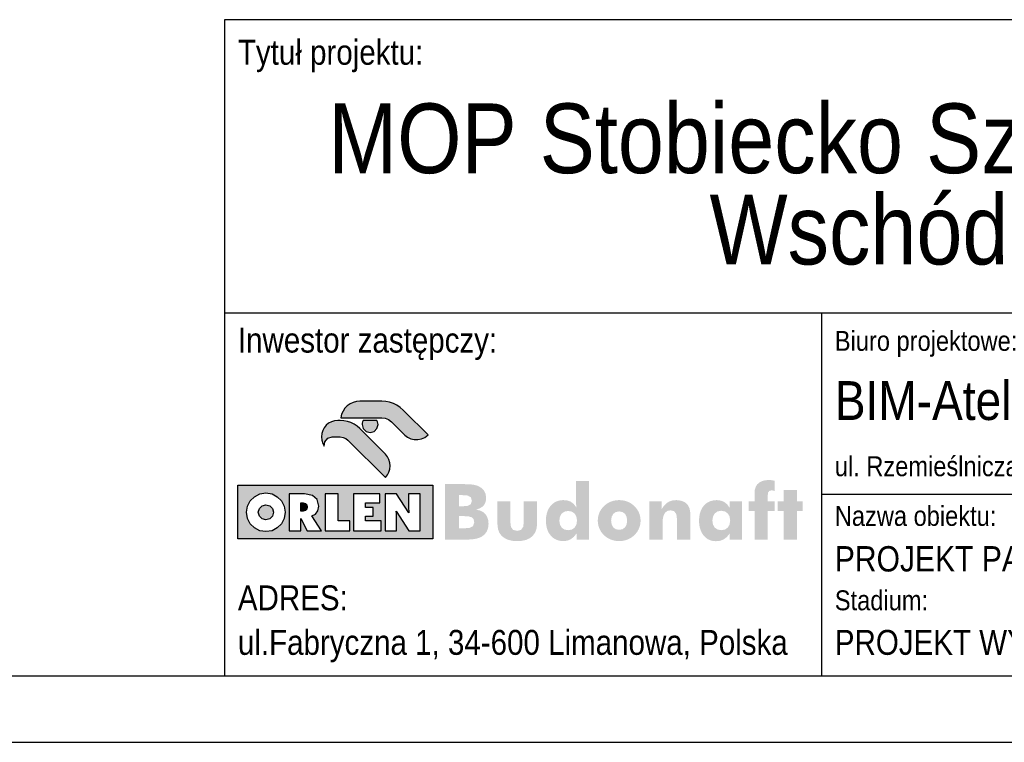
# Model space of a CAD drawing. Header units: millimetres. Extents: x 0 to 42000, y 0 to 29700.
# Tile 21 of 29: x 23955 to 31378, y 0 to 5444. Entities that reach past the tile are written whole.
import ezdxf

# ---------------------------------------------------------------- set-up
doc = ezdxf.new("R2010")
doc.units = ezdxf.units.MM
doc.layers.add('TS_FORMATKA', color=7, linetype='Continuous')
doc.styles.add('Arial', font='ARIAL.TTF', dxfattribs={"height": 0.2})

# ---------------------------------------------------------------- blocks, each defined once
blk = doc.blocks.new('Unknown-293068075-1306')
at = {"layer": 'TS_FORMATKA', "color": 7, "linetype": 'Continuous'}
for p, q in [((500, 500), (41500, 500)), ((0, 0), (42000, 0))]:
    blk.add_line(p, q, dxfattribs=at)
blk = doc.blocks.new('Unknown-293068075-8431')
at = {"layer": 'TS_FORMATKA', "linetype": 'Continuous'}
for points in [[(26711.5, 2442.3), (26736.2, 2432), (26757.6, 2415.6), (26859.3, 2313.9), (26879.8, 2297.8), (26903.6, 2286.6), (26929.7, 2280.6), (26956.8, 2280.2), (26983.9, 2285.8), (27009.8, 2297.7), (27033.4, 2316.1), (26857.5, 2492), (26846.3, 2503.2), (26823.5, 2523), (26798.7, 2539.6), (26772, 2552.8), (26743.9, 2562.5), (26714.6, 2568.4), (26684.5, 2570.4), (26519.8, 2570.2), (26493.4, 2567.8), (26468.4, 2560.8), (26445.4, 2549.7), (26424.7, 2534.8), (26407, 2516.5), (26392.7, 2495.4), (26382.2, 2471.6), (26376, 2445.8), (26684.7, 2445.8)], [(26727.7, 2014.1), (26739.1, 2035.8), (26745.9, 2058.9), (26748.1, 2082.7), (26745.9, 2106.6), (26739.1, 2129.7), (26727.7, 2151.4), (26711.8, 2170.9), (26519.4, 2363.3), (26498.8, 2381.5), (26476.2, 2396.7), (26451.9, 2408.9), (26426.4, 2417.7), (26399.7, 2423.2), (26372.2, 2425), (26354.1, 2425), (26329, 2422.5), (26305.6, 2415.2), (26284.4, 2403.8), (26266, 2388.5), (26250.8, 2370.1), (26239.3, 2348.9), (26232, 2325.6), (26229.5, 2300.5), (26232.1, 2275.3), (26239.5, 2252.4), (26251.2, 2230.1), (26256.4, 2264.6), (26278.5, 2290.4), (26311.9, 2300.6), (26322.6, 2300.6), (26346.7, 2300.6), (26371.4, 2300.6), (26392.8, 2297.7), (26412.8, 2289.5), (26429.9, 2276.5), (26711.8, 1994.6)], [(26540.4, 2415.3), (26537.5, 2405), (26536.6, 2394.3), (26544.8, 2364), (26566.3, 2342.4), (26596.6, 2334.2), (26627, 2342.4), (26648.5, 2364), (26656.7, 2394.3), (26655.8, 2405), (26652.9, 2415.3), (26648.3, 2425), (26545, 2425)], [(25725.4, 1850.4), (25782.5, 1782.2), (25762, 1761.7), (25754.2, 1732.8), (25762, 1704), (25782.5, 1683.4), (25811.4, 1675.6), (25840.2, 1683.4), (25860.7, 1704), (25868.6, 1732.8), (25860.7, 1761.7), (25840.2, 1782.2), (25811.4, 1790), (25782.5, 1782.2), (25725.4, 1850.4), (25868.6, 1732.8), (25860.7, 1761.7), (25840.2, 1782.2), (25811.4, 1790), (25782.5, 1782.2), (25762, 1761.7), (25754.2, 1732.8), (25762, 1704), (25782.5, 1683.4), (25811.4, 1675.6), (25840.2, 1683.4), (25860.7, 1704), (25868.6, 1732.8), (25725.4, 1850.4), (25765.4, 1871.1), (25811.4, 1878.6), (25857.4, 1871.1), (25897.4, 1850.4), (25928.9, 1818.8), (25949.7, 1778.8), (25957.1, 1732.8), (25949.7, 1686.8), (25928.9, 1646.8), (25897.4, 1615.2), (25857.4, 1594.5), (25811.4, 1587.1), (25765.4, 1594.5), (25725.4, 1615.2), (25693.8, 1646.8), (25673.1, 1686.8), (25665.6, 1732.8), (25673.1, 1778.8), (25693.8, 1818.8), (25725.4, 1850.4), (25600, 1937.9), (25987.8, 1871.5), (26074.5, 1803.1), (26074.5, 1800.2), (26074.5, 1742.7), (26091.3, 1742.7), (26108.7, 1746.2), (26119.5, 1756.3), (26123.2, 1772.5), (26119.6, 1788.8), (26105.1, 1803.1), (26074.5, 1803.1), (25987.8, 1871.5), (26123.2, 1772.5), (26119.6, 1788.8), (26108.9, 1799.4), (26091.3, 1803.1), (26074.5, 1803.1), (26074.5, 1742.7), (26091.3, 1742.7), (26108.7, 1746.2), (26119.5, 1756.3), (26123.2, 1772.5), (25987.8, 1871.5), (26101.3, 1871.5), (26161.5, 1860.4), (26197.9, 1828.7), (26210.2, 1778.1), (26203.6, 1743.1), (26185.6, 1718.6), (26158.2, 1707.3), (26230.1, 1594.5), (26121.6, 1594.5), (26074.5, 1686), (26074.5, 1594.5), (25987.8, 1594.5), (25987.8, 1871.5), (25600, 1937.9), (26259.1, 1871.5), (26356, 1871.5), (26356, 1669.8), (26443.1, 1669.8), (26443.1, 1594.5), (26259.1, 1594.5), (26259.1, 1871.5), (25600, 1937.9), (26472.8, 1871.5), (26670.5, 1871.5), (26670.5, 1803.8), (26562.4, 1803.8), (26562.4, 1769), (26620.8, 1769), (26620.8, 1704.8), (26562.4, 1704.8), (26562.4, 1669.7), (26679.4, 1669.7), (26679.4, 1594.5), (26472.8, 1594.5), (26472.8, 1871.5), (25600, 1937.9), (26709.2, 1871.5), (26794.8, 1871.5), (26890, 1728.6), (26888.1, 1745.2), (26887.2, 1759.9), (26887, 1772.8), (26887, 1780.5), (26887, 1871.5), (26973.7, 1871.5), (26973.7, 1594.5), (26887.8, 1594.5), (26793.1, 1741), (26795, 1724.2), (26795.9, 1709.6), (26796.1, 1697.2), (26796.1, 1594.5), (26709.2, 1594.5), (26709.2, 1871.5), (25600, 1937.9), (25600, 1532.5), (27069, 1532.5), (27069, 1937.9), (25600, 1937.9)], [(27267.5, 1703.8), (27308.6, 1703.8), (27341, 1701.9), (27363.8, 1694.8), (27377.3, 1680.4), (27381.8, 1656.3), (27373.1, 1629.4), (27347.9, 1616), (27306.9, 1612.3), (27267.5, 1612.3), (27267.5, 1703.8), (27478.5, 1700.3), (27267.5, 1778), (27267.5, 1862.2), (27292, 1862.2), (27331.3, 1859.4), (27355.7, 1847.1), (27364, 1819.6), (27355.6, 1793.4), (27330.8, 1781.1), (27290.3, 1778), (27267.5, 1778), (27478.5, 1700.3), (27464.8, 1720.8), (27446.2, 1736.6), (27422.8, 1747.2), (27394.9, 1752.3), (27423.5, 1762.6), (27445.1, 1776.1), (27460, 1793.2), (27468.7, 1814.5), (27471.5, 1840.6), (27467.7, 1869.9), (27456.3, 1894.9), (27437.7, 1915.3), (27412, 1930.8), (27386.5, 1938.8), (27357.6, 1943.1), (27325.1, 1944.8), (27288.6, 1945.1), (27284.2, 1945.1), (27280.1, 1945.1), (27276, 1945.1), (27161.2, 1945.1), (27161.2, 1526.6), (27279.5, 1526.6), (27312.2, 1526.8), (27342, 1527.7), (27369, 1529.7), (27393.5, 1533.4), (27415.6, 1539.2), (27435.5, 1547.8), (27458.9, 1564.8), (27475.9, 1587.3), (27486.3, 1614.5), (27489.8, 1646), (27486.9, 1675.2), (27478.5, 1700.3)], [(28023.4, 1670.6), (28028, 1700.8), (28041.3, 1723.6), (28062.2, 1738.1), (28089.6, 1743.2), (28117.4, 1738.1), (28138.5, 1723.6), (28151.8, 1700.8), (28156.5, 1670.6), (28151.9, 1640.2), (28138.7, 1617.4), (28117.7, 1603), (28089.6, 1598), (28062.2, 1603), (28041.3, 1617.4), (28028, 1640.2), (28023.4, 1670.6), (28246.8, 1969.7), (28149.1, 1969.7), (28149.1, 1819.2), (28149.5, 1801.5), (28150.6, 1784.3), (28152.5, 1767.8), (28132.6, 1794.8), (28110.4, 1812.4), (28084, 1822), (28051.9, 1824.9), (28029.8, 1823.1), (28009.3, 1817.8), (27990.4, 1809.3), (27973.4, 1797.6), (27958.6, 1782.9), (27946, 1765.4), (27935.9, 1745.3), (27928.4, 1722.6), (27923.8, 1697.7), (27922.2, 1670.6), (27923.8, 1642.8), (27928.4, 1617.4), (27935.9, 1594.6), (27946, 1574.4), (27958.8, 1556.9), (27973.9, 1542.4), (27991.3, 1530.9), (28010.8, 1522.5), (28032.2, 1517.4), (28055.4, 1515.7), (28083.9, 1519.2), (28109.6, 1530), (28132.6, 1548), (28153.1, 1573.5), (28153.1, 1526.6), (28246.8, 1526.6), (28246.8, 1969.7)], [(29646, 1743.6), (29646, 1816.1), (29594.6, 1816.1), (29594.6, 1862.2), (29597.2, 1882.1), (29606.2, 1894.1), (29622.6, 1898), (29629, 1897.5), (29636.9, 1895.8), (29646, 1892.9), (29646, 1970.6), (29629.8, 1973.9), (29615.9, 1975.7), (29604.3, 1976.3), (29575.3, 1974.2), (29550.8, 1968), (29530.6, 1957.5), (29514.9, 1943), (29503.6, 1924.3), (29496.8, 1901.5), (29494.6, 1874.7), (29494.6, 1816.1), (29451.1, 1816.1), (29451.1, 1743.6), (29494.6, 1743.6), (29494.6, 1526.6), (29594.6, 1526.6), (29594.6, 1743.6)], [(29857.4, 1743.6), (29857.4, 1816.1), (29813.9, 1816.1), (29813.9, 1901.5), (29713.4, 1901.5), (29713.4, 1816.1), (29669.9, 1816.1), (29669.9, 1743.6), (29713.4, 1743.6), (29713.4, 1526.6), (29813.9, 1526.6), (29813.9, 1743.6)], [(25811.4, 1790), (25782.5, 1782.2), (25762, 1761.7), (25754.2, 1732.8), (25762, 1704), (25782.5, 1683.4), (25811.4, 1675.6), (25840.2, 1683.4), (25860.7, 1704), (25868.6, 1732.8), (25860.7, 1761.7), (25840.2, 1782.2)], [(26123.2, 1772.5), (26119.6, 1788.8), (26108.9, 1799.4), (26091.3, 1803.1), (26074.5, 1803.1), (26074.5, 1742.7), (26091.3, 1742.7), (26108.7, 1746.2), (26119.5, 1756.3)], [(27556.6, 1815.6), (27556.6, 1667.7), (27557.3, 1634.4), (27561.4, 1604.6), (27571.5, 1577.8), (27590.3, 1553.5), (27612.5, 1536.7), (27639, 1524.9), (27670, 1518), (27705.7, 1515.7), (27741.5, 1518), (27772.6, 1524.9), (27798.9, 1536.7), (27820.6, 1553.5), (27840.2, 1579.2), (27850.6, 1606.3), (27854.7, 1635.6), (27855.4, 1667.7), (27855.4, 1815.6), (27755.4, 1815.6), (27755.4, 1661.4), (27750.9, 1623.6), (27735, 1600.6), (27704.6, 1592.9), (27674.1, 1600.6), (27658.3, 1623.6), (27653.7, 1661.4), (27653.7, 1815.6)], [(28417.7, 1641.2), (28413.6, 1670), (28417.7, 1699), (28429.7, 1721), (28448.8, 1734.9), (28474.2, 1739.8), (28499.5, 1734.9), (28518.6, 1721), (28530.6, 1699), (28534.7, 1670), (28530.6, 1641.2), (28518.6, 1619.4), (28499.5, 1605.7), (28474.2, 1600.9), (28448.8, 1605.7), (28429.7, 1619.4), (28417.7, 1641.2), (28621.2, 1605), (28629.2, 1625.5), (28634.2, 1647.3), (28635.9, 1670), (28634.2, 1693), (28629.2, 1714.8), (28621.2, 1735.4), (28610.3, 1754.4), (28596.9, 1771.7), (28581.1, 1787), (28563.1, 1800), (28543.2, 1810.5), (28521.6, 1818.4), (28498.5, 1823.2), (28474.2, 1824.9), (28449.8, 1823.2), (28426.7, 1818.4), (28405.2, 1810.5), (28385.3, 1800), (28367.5, 1787), (28351.7, 1771.7), (28338.4, 1754.4), (28327.6, 1735.4), (28319.6, 1714.8), (28314.7, 1693), (28313, 1670), (28314.7, 1647.4), (28319.6, 1625.7), (28327.5, 1605.3), (28338.2, 1586.3), (28351.5, 1569), (28367.2, 1553.8), (28385.1, 1540.7), (28404.9, 1530.1), (28426.5, 1522.3), (28449.7, 1517.4), (28474.2, 1515.7), (28498.5, 1517.3), (28521.6, 1522.2), (28543.2, 1530), (28563.1, 1540.6), (28581.1, 1553.6), (28596.9, 1568.8), (28610.3, 1586), (28621.2, 1605)], [(28803.5, 1683.2), (28809.9, 1711.1), (28821.4, 1731.3), (28838.8, 1743.6), (28862.7, 1747.8), (28890, 1740.6), (28905.3, 1718.7), (28910.1, 1681.5), (28910.1, 1526.6), (29011.8, 1526.6), (29011.8, 1691.8), (29010.6, 1730.2), (29004.8, 1762.7), (28990.7, 1790), (28969.2, 1809), (28940.3, 1820.8), (28905.5, 1824.9), (28877.1, 1822.4), (28852.4, 1814.6), (28830.9, 1801.3), (28811.9, 1782.2), (28794.7, 1756.9), (28794.7, 1815.8), (28701.5, 1815.8), (28701.5, 1526.6), (28801.5, 1526.6), (28801.5, 1647.8)], [(29181.6, 1640.4), (29176.9, 1670.8), (29181.6, 1701.2), (29194.9, 1724.5), (29216, 1739.4), (29243.8, 1744.6), (29271.9, 1739.4), (29293.1, 1724.5), (29306.5, 1701.2), (29311.2, 1670.8), (29306.5, 1640.4), (29293.1, 1617.5), (29271.9, 1603.1), (29243.8, 1598.1), (29216, 1603.1), (29194.9, 1617.5), (29181.6, 1640.4), (29400.9, 1815.6), (29306.6, 1815.6), (29306.6, 1768.1), (29288, 1793.4), (29266, 1811), (29240.2, 1821.3), (29210, 1824.7), (29186.3, 1822.9), (29164.5, 1817.7), (29144.9, 1809.1), (29127.4, 1797.4), (29112.3, 1782.7), (29099.7, 1765.2), (29089.7, 1745), (29082.3, 1722.4), (29077.9, 1697.4), (29076.3, 1670.2), (29077.8, 1642.7), (29082.3, 1617.4), (29089.5, 1594.6), (29099.3, 1574.4), (29111.5, 1556.8), (29126.1, 1542.2), (29142.7, 1530.5), (29161.3, 1522.1), (29181.7, 1516.9), (29203.8, 1515.1), (29235.4, 1518.4), (29262.5, 1528.8), (29286.1, 1546.8), (29307.2, 1572.9), (29307.2, 1526.6), (29400.9, 1526.6), (29400.9, 1815.6)]]:
    blk.add_hatch(color=1, dxfattribs=at).paths.add_polyline_path(points)
at = {"layer": 'TS_FORMATKA', "color": 1, "linetype": 'Continuous'}
for p, q in [((41500, 5444.4), (25500, 5444.4)), ((25500, 5444.4), (25500, 500)), ((34898.3, 3232.1), (25500, 3232.1)), ((30000, 3232.1), (30000, 500)), ((26424.7, 2534.8), (26407, 2516.5)), ((26445.4, 2549.7), (26424.7, 2534.8)), ((26468.4, 2560.8), (26445.4, 2549.7)), ((26493.4, 2567.8), (26468.4, 2560.8)), ((26519.8, 2570.2), (26493.4, 2567.8)), ((26684.5, 2570.4), (26519.8, 2570.2)), ((26714.6, 2568.4), (26684.5, 2570.4)), ((26684.5, 2570.4), (26684.5, 2570.4)), ((26743.9, 2562.5), (26714.6, 2568.4)), ((26772, 2552.8), (26743.9, 2562.5)), ((26798.7, 2539.6), (26772, 2552.8)), ((26823.5, 2523), (26798.7, 2539.6)), ((26382.2, 2471.6), (26376, 2445.8)), ((26392.7, 2495.4), (26382.2, 2471.6)), ((26407, 2516.5), (26392.7, 2495.4)), ((26846.3, 2503.2), (26823.5, 2523)), ((26857.1, 2492.5), (26846.3, 2503.2)), ((26857.1, 2492.5), (26857.1, 2492.5)), ((26857.1, 2492.5), (26857.1, 2492.5)), ((26857.1, 2492.5), (26857.1, 2492.5)), ((27033.4, 2316.1), (26857.1, 2492.5)), ((26266, 2388.5), (26250.8, 2370.1)), ((26284.4, 2403.8), (26266, 2388.5)), ((26305.6, 2415.2), (26284.4, 2403.8)), ((26329, 2422.5), (26305.6, 2415.2)), ((26354.1, 2425), (26329, 2422.5)), ((26372.2, 2425), (26354.1, 2425)), ((26399.7, 2423.2), (26372.2, 2425)), ((26376, 2445.8), (26684.7, 2445.8)), ((26426.4, 2417.7), (26399.7, 2423.2)), ((26451.9, 2408.9), (26426.4, 2417.7)), ((26476.2, 2396.7), (26451.9, 2408.9)), ((26498.8, 2381.5), (26476.2, 2396.7)), ((26519.4, 2363.3), (26498.8, 2381.5)), ((26537.5, 2405), (26536.6, 2394.3)), ((26536.6, 2394.3), (26544.8, 2364)), ((26540.4, 2415.3), (26537.5, 2405)), ((26545, 2425), (26540.4, 2415.3)), ((26648.3, 2425), (26545, 2425)), ((26652.9, 2415.3), (26648.3, 2425)), ((26648.5, 2364), (26656.7, 2394.3)), ((26655.8, 2405), (26652.9, 2415.3)), ((26656.7, 2394.3), (26655.8, 2405)), ((26684.7, 2445.8), (26711.5, 2442.3)), ((26711.5, 2442.3), (26736.2, 2432)), ((26736.2, 2432), (26757.6, 2415.6)), ((26757.6, 2415.6), (26859.3, 2313.9)), ((26232, 2325.6), (26229.5, 2300.5)), ((26239.3, 2348.9), (26232, 2325.6)), ((26250.8, 2370.1), (26239.3, 2348.9)), ((26711.8, 2170.9), (26519.4, 2363.3)), ((26544.8, 2364), (26566.3, 2342.4)), ((26566.3, 2342.4), (26596.6, 2334.2)), ((26596.6, 2334.2), (26627, 2342.4)), ((26627, 2342.4), (26648.5, 2364)), ((26859.3, 2313.9), (26879.8, 2297.8)), ((27009.8, 2297.7), (27033.4, 2316.1)), ((27033.4, 2316.1), (27033.4, 2316.1)), ((26229.5, 2300.5), (26232.1, 2275.3)), ((26232.1, 2275.3), (26239.5, 2252.4)), ((26239.5, 2252.4), (26251.2, 2230.1)), ((26251.2, 2230.1), (26256.4, 2264.6)), ((26256.4, 2264.6), (26278.5, 2290.4)), ((26278.5, 2290.4), (26311.9, 2300.6)), ((26311.9, 2300.6), (26322.6, 2300.6)), ((26322.6, 2300.6), (26346.7, 2300.6)), ((26346.7, 2300.6), (26371.4, 2300.6)), ((26371.4, 2300.6), (26392.8, 2297.7)), ((26392.8, 2297.7), (26412.8, 2289.5)), ((26412.8, 2289.5), (26429.9, 2276.5)), ((26429.9, 2276.5), (26711.8, 1994.6)), ((26879.8, 2297.8), (26903.6, 2286.6)), ((26903.6, 2286.6), (26929.7, 2280.6)), ((26929.7, 2280.6), (26956.8, 2280.2)), ((26956.8, 2280.2), (26983.9, 2285.8)), ((26983.9, 2285.8), (27009.8, 2297.7)), ((26727.7, 2151.4), (26711.8, 2170.9)), ((26739.1, 2129.7), (26727.7, 2151.4)), ((26745.9, 2106.6), (26739.1, 2129.7)), ((26748.1, 2082.7), (26745.9, 2106.6)), ((26745.9, 2058.9), (26748.1, 2082.7)), ((26711.8, 1994.6), (26727.7, 2014.1)), ((26727.7, 2014.1), (26739.1, 2035.8)), ((26739.1, 2035.8), (26745.9, 2058.9)), ((25600, 1938.5), (27069, 1938.5)), ((25600, 1532.5), (25600, 1938.5)), ((25600, 1937.9), (27069, 1937.9)), ((25600, 1532.5), (25600, 1937.9)), ((27069, 1938.5), (27069, 1532.5)), ((27069, 1937.9), (27069, 1532.5)), ((25725.4, 1850.4), (25765.4, 1871.1)), ((25765.4, 1871.1), (25811.4, 1878.6)), ((25811.4, 1878.6), (25857.4, 1871.1)), ((25857.4, 1871.1), (25897.4, 1850.4)), ((26101.3, 1871.5), (25987.8, 1871.5)), ((25987.8, 1871.5), (25987.8, 1594.5)), ((26161.5, 1860.4), (26101.3, 1871.5)), ((26197.9, 1828.7), (26161.5, 1860.4)), ((26356, 1871.5), (26259.1, 1871.5)), ((26259.1, 1871.5), (26259.1, 1594.5)), ((26356, 1669.8), (26356, 1871.5)), ((26670.5, 1871.5), (26472.8, 1871.5)), ((26472.8, 1871.5), (26472.8, 1594.5)), ((26670.5, 1803.8), (26670.5, 1871.5)), ((26794.8, 1871.5), (26709.2, 1871.5)), ((26709.2, 1871.5), (26709.2, 1594.5)), ((26890, 1728.6), (26794.8, 1871.5)), ((26973.7, 1871.5), (26887, 1871.5)), ((26887, 1871.5), (26887, 1780.5)), ((26973.7, 1594.5), (26973.7, 1871.5)), ((34898.3, 1866.1), (30000, 1866.1)), ((25673.1, 1778.8), (25693.8, 1818.8)), ((25693.8, 1818.8), (25725.4, 1850.4)), ((25762, 1761.7), (25782.5, 1782.2)), ((25782.5, 1782.2), (25811.4, 1790)), ((25811.4, 1790), (25840.2, 1782.2)), ((25840.2, 1782.2), (25860.7, 1761.7)), ((25897.4, 1850.4), (25928.9, 1818.8)), ((25928.9, 1818.8), (25949.7, 1778.8)), ((26074.5, 1800.2), (26074.5, 1803.1)), ((26074.5, 1803.1), (26091.3, 1803.1)), ((26074.5, 1746), (26074.5, 1800.2)), ((26091.3, 1803.1), (26108.9, 1799.4)), ((26108.9, 1799.4), (26119.6, 1788.8)), ((26119.6, 1788.8), (26123.2, 1772.5)), ((26210.2, 1778.1), (26197.9, 1828.7)), ((26562.4, 1769), (26562.4, 1803.8)), ((26562.4, 1803.8), (26670.5, 1803.8)), ((25665.6, 1732.8), (25673.1, 1778.8)), ((25673.1, 1686.8), (25665.6, 1732.8)), ((25754.2, 1732.8), (25762, 1761.7)), ((25762, 1704), (25754.2, 1732.8)), ((25860.7, 1761.7), (25868.6, 1732.8)), ((25868.6, 1732.8), (25860.7, 1704)), ((25949.7, 1778.8), (25957.1, 1732.8)), ((25957.1, 1732.8), (25949.7, 1686.8)), ((26074.5, 1742.7), (26074.5, 1746)), ((26091.3, 1742.7), (26074.5, 1742.7)), ((26108.7, 1746.2), (26091.3, 1742.7)), ((26119.5, 1756.3), (26108.7, 1746.2)), ((26123.2, 1772.5), (26119.5, 1756.3)), ((26158.2, 1707.3), (26185.6, 1718.6)), ((26230.1, 1594.5), (26158.2, 1707.3)), ((26185.6, 1718.6), (26203.6, 1743.1)), ((26203.6, 1743.1), (26210.2, 1778.1)), ((26620.8, 1769), (26562.4, 1769)), ((26620.8, 1704.8), (26620.8, 1769)), ((26795, 1724.2), (26793.1, 1741)), ((26793.1, 1741), (26887.8, 1594.5)), ((26795.9, 1709.6), (26795, 1724.2)), ((26796.1, 1697.2), (26795.9, 1709.6)), ((26887, 1780.5), (26887, 1778.2)), ((26887, 1778.2), (26887, 1775.5)), ((26887, 1775.5), (26887, 1772.8)), ((26887, 1772.8), (26887.2, 1759.9)), ((26887.2, 1759.9), (26888.1, 1745.2)), ((26888.1, 1745.2), (26890, 1728.6)), ((25693.8, 1646.8), (25673.1, 1686.8)), ((25725.4, 1615.2), (25693.8, 1646.8)), ((25782.5, 1683.4), (25762, 1704)), ((25811.4, 1675.6), (25782.5, 1683.4)), ((25840.2, 1683.4), (25811.4, 1675.6)), ((25860.7, 1704), (25840.2, 1683.4)), ((25928.9, 1646.8), (25897.4, 1615.2)), ((25949.7, 1686.8), (25928.9, 1646.8)), ((26074.5, 1594.5), (26074.5, 1686)), ((26074.5, 1686), (26121.6, 1594.5)), ((26443.1, 1669.8), (26356, 1669.8)), ((26443.1, 1594.5), (26443.1, 1669.8)), ((26562.4, 1669.7), (26562.4, 1704.8)), ((26562.4, 1704.8), (26620.8, 1704.8)), ((26679.4, 1669.7), (26562.4, 1669.7)), ((26679.4, 1594.5), (26679.4, 1669.7)), ((26796.1, 1594.5), (26796.1, 1697.2)), ((25765.4, 1594.5), (25725.4, 1615.2)), ((25811.4, 1587.1), (25765.4, 1594.5)), ((25857.4, 1594.5), (25811.4, 1587.1)), ((25897.4, 1615.2), (25857.4, 1594.5)), ((25987.8, 1594.5), (26074.5, 1594.5)), ((26121.6, 1594.5), (26230.1, 1594.5)), ((26259.1, 1594.5), (26443.1, 1594.5)), ((26472.8, 1594.5), (26679.4, 1594.5)), ((26709.2, 1594.5), (26796.1, 1594.5)), ((26887.8, 1594.5), (26973.7, 1594.5)), ((27069, 1532.5), (25600, 1532.5)), ((27069, 1532.5), (25600, 1532.5)), ((25500, 500), (41500, 500))]:
    blk.add_line(p, q, dxfattribs=at)
at = {"layer": 'TS_FORMATKA', "color": 1, "linetype": 'Continuous', "style": 'Arial', "width": 0.84928}
for s, height, p in [('Tytuł projektu:', 187.647, (25600, 5105.2)), ('Inwestor zastępczy:', 187.647, (25600, 2936.2)), ('Biuro projektowe:', 150.118, (30100, 2949.5)), ('BIM-Atelier sp. z o.o.', 292.73, (30100, 2428.4)), ('ul. Rzemieślnicza 1/513, 30-363 Kraków, Polska', 150.118, (30100, 2004.9)), ('Nazwa obiektu:', 150.118, (30100, 1630.6)), ('PROJEKT PAWILONU', 191.016, (30100, 1286.9)), ('ADRES:', 187.65, (25600, 994.7)), ('Stadium:', 150.12, (30100, 994.7)), ('ul.Fabryczna 1, 34-600 Limanowa, Polska', 187.647, (25600, 659)), ('PROJEKT WYKONAWCZY', 187.647, (30100, 659))]:
    blk.add_text(s, height=height, dxfattribs=at).set_placement(p)
at = {"layer": 'TS_FORMATKA', "color": 1, "style": 'Arial', "width": 0.85}
for s, height, p in [('MOP Stobiecko Szlacheckie', 525.293, (26281.2, 4288)), (' Wschód', 525.29, (28982.3, 3600.5))]:
    blk.add_text(s, height=height, dxfattribs=at).set_placement(p)

msp = doc.modelspace()

# ---------------------------------------------------------------- block references
for name in ['Unknown-293068075-1306', 'Unknown-293068075-8431']:
    msp.add_blockref(name, (0, 0))

doc.saveas('drawing.dxf')
